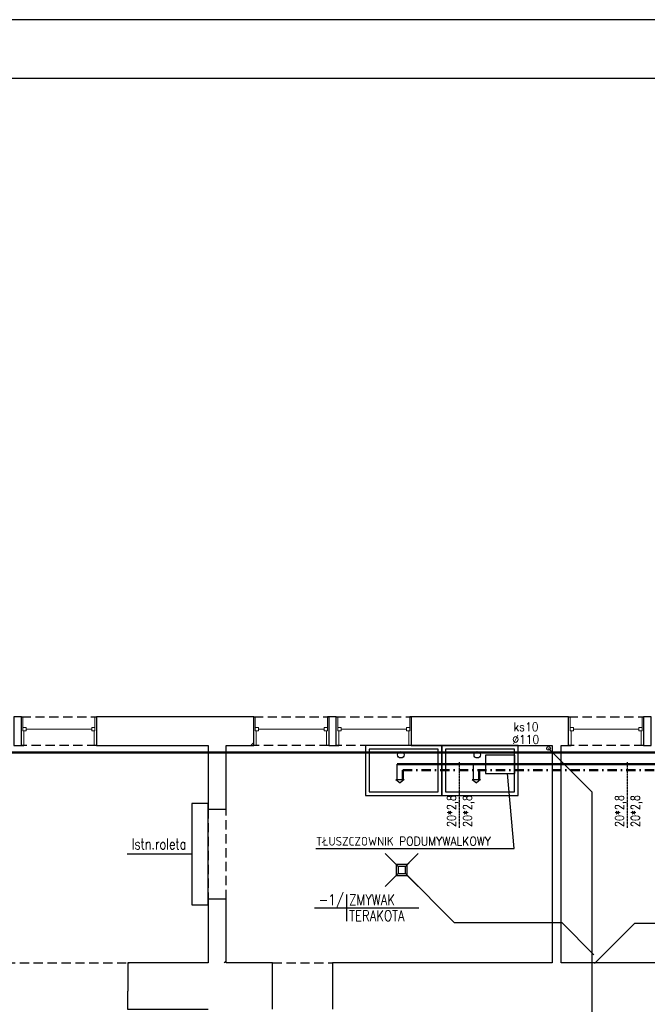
# Model space of a CAD drawing. Header units: millimetres. Extents: x 116 to 15750, y -6945 to 9999.
# Tile 108 of 150: x 2078 to 2938, y 1626 to 2975. Entities that reach past the tile are written whole.
import ezdxf
from ezdxf.enums import TextEntityAlignment as Align

# ---------------------------------------------------------------- set-up
doc = ezdxf.new("R2010")
doc.units = ezdxf.units.MM
for name, pattern in [('DASHDOT', [25.4, 12.7, -6.35, 0, -6.35]), ('DASHED', [19.05, 12.7, -6.35]), ('DASHED2', [0.375, 0.25, -0.125])]:
    doc.linetypes.add(name, pattern=pattern)
doc.layers.get('0').update_dxf_attribs({"color": 252})
for name, color, linetype in [('1-OPIS-POM', 252, 'Continuous'), ('I-MEBLE', 252, 'Continuous'), ('I-NAD', 252, 'DASHED'), ('I-OKNA', 252, 'Continuous'), ('I-OPIS', 252, 'Continuous'), ('I-SCIANA', 252, 'Continuous'), ('I-WIDOK', 252, 'Continuous'), ('IS cwu', 3, 'DASHDOT'), ('IS KAN_S_OPIS', 2, 'Continuous'), ('IS KAN_SAN_RURY', 1, 'Continuous'), ('IS opis woda', 7, 'DASHED2'), ('IS woda hydranty', 4, 'CIRC'), ('MK_IS W_CWU', 5, 'DASHED'), ('MK_IS W_Z', 5, 'Continuous'), ('TABELKA', 252, 'Continuous')]:
    doc.layers.add(name, color=color, linetype=linetype)
doc.layers.add('IS woda w', color=5, linetype='Continuous', lineweight=40)
doc.styles.add('ROMANS', font='romans.shx', dxfattribs={"width": 0.75})
doc.styles.get("Standard").update_dxf_attribs({"font": 'simplex.shx'})
doc.styles.add('TECH', font='simplex.shx')
doc.linetypes.add('CIRC', pattern='A,7,-1,["~",Standard,S=1,R=0,X=-0.3,Y=-0.6],-1', length=9)

# ---------------------------------------------------------------- blocks, each defined once
blk = doc.blocks.new('OPIS-POM')
for p, q in [((0, 25), (0, -25)), ((-60, 0), (135, 0))]:
    blk.add_line(p, q)
at = {"style": 'ROMANS', "width": 0.8, "flags": 4}
blk.add_attdef('NR', text='', height=20, dxfattribs=at).set_placement((-5, 5), align=Align.RIGHT)
blk.add_attdef('NAZWA', (5, 5), '', height=20, dxfattribs=at)
blk.add_attdef('POW.', text='', height=20, dxfattribs=at).set_placement((-5, -5), align=Align.TOP_RIGHT)
blk.add_attdef('POSADZKA', text='', height=20, dxfattribs=at).set_placement((5, -5), align=Align.TOP_LEFT)
blk = doc.blocks.new('kratka')
for p, q in [((-15, 0), (-30, 15)), ((0, 0), (15, 15)), ((-30, -30), (-15, -15)), ((15, -30), (0, -15))]:
    blk.add_line(p, q)
blk.add_lwpolyline([(0, 0), (-15, 0), (-15, -15), (0, -15)], close=True)

msp = doc.modelspace()

# ---------------------------------------------------------------- linework, layer by layer
at = {"color": 251, "lineweight": 0, "true_color": 0x535353}
for points in [[(2080.4, 2019.5), (2082.4, 2019.5)], [(2182.9, 2019.5), (2181.1, 2019.5)], [(2398.8, 2019.5), (2400.8, 2019.5)], [(2830.2, 2019.5), (2832.2, 2019.5)], [(2932.8, 2019.5), (2931, 2019.5)], [(2394.7, 1980.5), (2398.8, 1984.6)], [(2398.8, 1980.5), (2402.2, 1980.5)], [(2358.3, 1682.5), (2360.8, 1685.1)]]:
    msp.add_lwpolyline(points, dxfattribs=at)
at = {"layer": 'I-MEBLE'}
for points in [[(2656.5, 1980.5), (2551.8, 1980.5), (2551.8, 1912), (2656.5, 1912)], [(2651.5, 1975.5), (2556.8, 1975.5), (2556.8, 1917), (2651.5, 1917)], [(2761.1, 1980.5), (2656.5, 1980.5), (2656.5, 1912), (2761.1, 1912)], [(2756.1, 1975.5), (2661.5, 1975.5), (2661.5, 1917), (2756.1, 1917)]]:
    msp.add_lwpolyline(points, close=True, dxfattribs=at)
for centre in [(2600.3, 1967.6), (2705, 1967.6)]:
    msp.add_circle(centre, 4.35, dxfattribs=at)
at = {"layer": 'I-NAD'}
msp.add_line((2424.5, 1682.5), (2506.7, 1682.5), dxfattribs=at)
for points in [[(2080.4, 2019.5), (2183.2, 2019.5)], [(2398.8, 2019.5), (2501.5, 2019.5)], [(2501.4, 2019.5), (2499.6, 2019.5)], [(2511.8, 2019.5), (2614.5, 2019.5)], [(2511.8, 2019.5), (2513.8, 2019.5)], [(2614.4, 2019.5), (2612.5, 2019.5)], [(2830.2, 2019.5), (2932.9, 2019.5)], [(2183.2, 1980.5), (2080.4, 1980.5)], [(2080.4, 1980.5), (2083.7, 1980.5)], [(2183.2, 1980.5), (2179.8, 1980.5)], [(2501.5, 1980.5), (2398.8, 1980.5)], [(2501.5, 1980.5), (2498.2, 1980.5)], [(2614.5, 1980.5), (2511.8, 1980.5)], [(2511.8, 1980.5), (2515.1, 1980.5)], [(2614.5, 1980.5), (2611.2, 1980.5)], [(2932.9, 1980.5), (2830.2, 1980.5)], [(2830.2, 1980.5), (2833.5, 1980.5)], [(2932.9, 1980.5), (2929.6, 1980.5)], [(2336.1, 1893.1), (2336.1, 1769.9)], [(2360.8, 1769.9), (2360.8, 1893.1)], [(2020.9, 1682.5), (2226.3, 1682.5)]]:
    msp.add_lwpolyline(points, dxfattribs=at)
at = {"layer": 'I-OKNA', "lineweight": 0}
for points in [[(2082.4, 2019.5), (2082.4, 2000.6), (2086.9, 2000.6)], [(2181.1, 2019.5), (2181.1, 2000.6)], [(2400.8, 2019.5), (2400.8, 2000.6), (2405.3, 2000.6)], [(2499.6, 2019.5), (2499.6, 2000.6)], [(2513.8, 2019.5), (2513.8, 2000.6), (2518.3, 2000.6)], [(2612.5, 2019.5), (2612.5, 2000.6)], [(2832.2, 2019.5), (2832.2, 2000.6), (2836.7, 2000.6)], [(2931, 2019.5), (2931, 2000.6)], [(2082.4, 2005.1), (2086.9, 2005.1)], [(2083.7, 2000.6), (2083.7, 1980.5)], [(2086.9, 2005.1), (2086.9, 2000.6)], [(2086.9, 2002.9), (2176.6, 2002.9)], [(2176.6, 2005.1), (2176.6, 2000.6)], [(2181.1, 2005.1), (2176.6, 2005.1)], [(2176.6, 2000.6), (2181.1, 2000.6)], [(2179.8, 2000.6), (2179.8, 1980.5)], [(2400.8, 2005.1), (2405.3, 2005.1)], [(2402.2, 2000.6), (2402.2, 1980.5)], [(2405.3, 2005.1), (2405.3, 2000.6)], [(2405.3, 2002.9), (2495.1, 2002.9)], [(2495.1, 2005.1), (2495.1, 2000.6)], [(2499.6, 2005.1), (2495.1, 2005.1)], [(2495.1, 2000.6), (2499.6, 2000.6)], [(2498.2, 2000.6), (2498.2, 1980.5)], [(2513.8, 2005.1), (2518.3, 2005.1)], [(2515.1, 2000.6), (2515.1, 1980.5)], [(2518.3, 2005.1), (2518.3, 2000.6)], [(2518.3, 2002.9), (2608, 2002.9)], [(2608, 2005.1), (2608, 2000.6)], [(2612.5, 2005.1), (2608, 2005.1)], [(2608, 2000.6), (2612.5, 2000.6)], [(2611.2, 2000.6), (2611.2, 1980.5)], [(2832.2, 2005.1), (2836.7, 2005.1)], [(2833.5, 2000.6), (2833.5, 1980.5)], [(2836.7, 2005.1), (2836.7, 2000.6)], [(2836.7, 2002.9), (2926.5, 2002.9)], [(2926.5, 2005.1), (2926.5, 2000.6)], [(2931, 2005.1), (2926.5, 2005.1)], [(2926.5, 2000.6), (2931, 2000.6)], [(2929.6, 2000.6), (2929.6, 1980.5)]]:
    msp.add_lwpolyline(points, dxfattribs=at)
at = {"layer": 'I-OPIS'}
msp.add_lwpolyline([(2313.9, 1831.5), (2313.9, 1831.5), (2225.4, 1831.5)], dxfattribs=at)
at = {"layer": 'I-SCIANA', "linetype": 'Continuous', "lineweight": 25}
for points in [[(2070.1, 1980.5), (2080.4, 1980.5), (2080.4, 2019.5), (2070.1, 2019.5)], [(2501.5, 1980.5), (2511.8, 1980.5), (2511.8, 2019.5), (2501.5, 2019.5)], [(2932.9, 1980.5), (2943.2, 1980.5), (2943.2, 2019.5), (2932.9, 2019.5)]]:
    msp.add_lwpolyline(points, close=True, dxfattribs=at)
for points in [[(2360.8, 1980.5), (2398.8, 1980.5), (2398.8, 2019.5), (2183.2, 2019.5), (2183.2, 1980.5)], [(2819.9, 1980.5), (2830.2, 1980.5), (2830.2, 2019.5), (2614.5, 2019.5), (2614.5, 1980.5)], [(2183.2, 1980.5), (2336.1, 1980.5)], [(2336.1, 1980.5), (2336.1, 1893.1), (2360.8, 1893.1)], [(2360.8, 1893.1), (2360.8, 1980.5)], [(2614.5, 1980.5), (2807.6, 1980.5)], [(2807.6, 1980.5), (2807.6, 1682.5)], [(2819.9, 1682.5), (2819.9, 1980.5)], [(2360.8, 1682.5), (2360.8, 1769.9), (2336.1, 1769.9), (2336.1, 1682.5)], [(2226.3, 1681.4), (2227.6, 1682.5)], [(2336.1, 1682.5), (2226.3, 1682.5), (2226.3, 1643.5)], [(2424.5, 1682.5), (2360.8, 1682.5)], [(2424.5, 1618.9), (2424.5, 1682.5)], [(2807.6, 1682.5), (2506.7, 1682.5), (2506.7, 1618.9)], [(3121.9, 1682.5), (2819.9, 1682.5)], [(2226.3, 1643.5), (2225.9, 1643.5), (2225.9, 1618.9), (2336.1, 1618.9)]]:
    msp.add_lwpolyline(points, dxfattribs=at)
at = {"layer": 'I-WIDOK'}
msp.add_lwpolyline([(2336.1, 1901.1), (2313.9, 1901.1), (2313.9, 1761.9), (2336.1, 1761.9)], close=True, dxfattribs=at)
at = {"layer": 'IS cwu', "lineweight": 50}
for p, q in [((2603.2, 1946.7), (3891.3, 1946.7)), ((2603.2, 1933.8), (2603.2, 1946.7)), ((2707.8, 1933.8), (2707.8, 1946.7))]:
    msp.add_line(p, q, dxfattribs=at)
at = {"layer": 'IS KAN_S_OPIS'}
for p, q in [((2755.4, 1839.1), (2746.5, 1942.2)), ((2484, 1839.1), (2755.4, 1839.1))]:
    msp.add_line(p, q, dxfattribs=at)
msp.add_lwpolyline([(2716.5, 1942.2), (2756.5, 1942.2), (2756.5, 1967.2), (2716.5, 1967.2)], close=True, dxfattribs=at)
at = {"layer": 'IS KAN_SAN_RURY'}
for p, q in [((2802.8, 1976.3), (2862.6, 1916.5)), ((2862.6, 748.4), (2862.6, 1916.5)), ((2606.5, 1804.7), (2673.4, 1737.8)), ((2673.4, 1737.8), (2820.8, 1737.8)), ((2820.8, 1737.8), (2865, 1693.6)), ((2920.8, 1736.9), (2865.6, 1681.7)), ((2920.8, 1736.9), (3861.3, 1736.9))]:
    msp.add_line(p, q, dxfattribs=at)
at = {"layer": 'IS KAN_SAN_RURY', "linetype": 'Continuous'}
for p, q in [((2591.5, 1819.7), (2596.5, 1814.7)), ((2611.5, 1819.7), (2606.5, 1814.7)), ((2591.5, 1799.7), (2596.5, 1804.7)), ((2611.5, 1799.7), (2606.5, 1804.7))]:
    msp.add_line(p, q, dxfattribs=at)
msp.add_lwpolyline([(2596.5, 1804.7), (2606.5, 1804.7), (2606.5, 1814.7), (2596.5, 1814.7)], close=True, dxfattribs=at)
msp.add_circle((2802.8, 1976.3), 2.5, dxfattribs=at)
at = {"layer": 'IS opis woda'}
for p, q in [((2680.2, 1957.4), (2680.2, 1867.7)), ((2910.3, 1957.4), (2910.3, 1867.7))]:
    msp.add_line(p, q, dxfattribs=at)
at = {"layer": 'IS woda hydranty', "lineweight": 50, "ltscale": 10}
msp.add_line((4324.5, 1970.6), (897.9, 1970.6), dxfattribs=at)
at = {"layer": 'IS woda w', "lineweight": 50}
msp.add_line((2595.1, 1954.9), (3883.1, 1954.9), dxfattribs=at)
at = {"layer": 'MK_IS W_CWU', "ltscale": 2}
for p, q in [((2595.1, 1933.8), (2595.1, 1954.9)), ((2699.7, 1933.8), (2699.7, 1954.9))]:
    msp.add_line(p, q, dxfattribs=at)
at = {"layer": 'MK_IS W_Z'}
for p, q in [((2593.6, 1933.8), (2604.8, 1933.8)), ((2593.6, 1933.8), (2599.2, 1929.1)), ((2604.8, 1933.8), (2599.2, 1929.1)), ((2698.2, 1933.8), (2709.4, 1933.8)), ((2698.2, 1933.8), (2703.8, 1929.1)), ((2709.4, 1933.8), (2703.8, 1929.1))]:
    msp.add_line(p, q, dxfattribs=at)
at = {"layer": 'TABELKA'}
for points in [[(116.1, 2975.3), (116.1, 5.3), (8124.3, 5.3), (8124.3, 2975.3)], [(116.1, 2975.3), (116.1, 5.3), (8124.3, 5.3), (8124.3, 2975.3)], [(263.9, 57.2), (8067.1, 57.2), (8067.1, 2894.7), (263.9, 2894.7)]]:
    msp.add_lwpolyline(points, close=True, dxfattribs=at)

# ---------------------------------------------------------------- block references
at = {"layer": '1-OPIS-POM', "xscale": 0.7338239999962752, "yscale": 0.7338239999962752, "zscale": 0.7338240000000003}
msp.add_blockref('OPIS-POM', (2525.8, 1758), dxfattribs=at).add_auto_attribs({'NR': '-1/', 'NAZWA': 'ZMYWAK', 'POSADZKA': 'TERAKOTA'})
at = {"layer": 'I-WIDOK'}
msp.add_blockref('kratka', (2609, 1817.2), dxfattribs=at)

# ---------------------------------------------------------------- texts
at = {"layer": 'I-OPIS', "insert": (2306.3, 1845.3), "char_height": 15, "attachment_point": 6, "rotation": 0, "style": 'ROMANS'}
msp.add_mtext('Istn.roleta', dxfattribs=at)
at = {"layer": 'IS KAN_S_OPIS', "style": 'TECH', "width": 0.9}
for s, p in [('ks10', (2754.7, 2000, 26.7)), ('∅110', (2753, 1982.7)), ('TŁUSZCZOWNIK PODUMYWALKOWY', (2484, 1843.1))]:
    msp.add_text(s, height=12, dxfattribs=at).set_placement(p)
at = {"layer": 'IS opis woda', "style": 'TECH', "width": 0.8}
for p in [(2675.7, 1868.7, -53.4), (2697.5, 1868.7, -53.4), (2905.8, 1868.7, -53.4), (2927.7, 1868.7, -53.4)]:
    msp.add_text('20*2,8', height=12, rotation=90, dxfattribs=at).set_placement(p)

doc.saveas('drawing.dxf')
